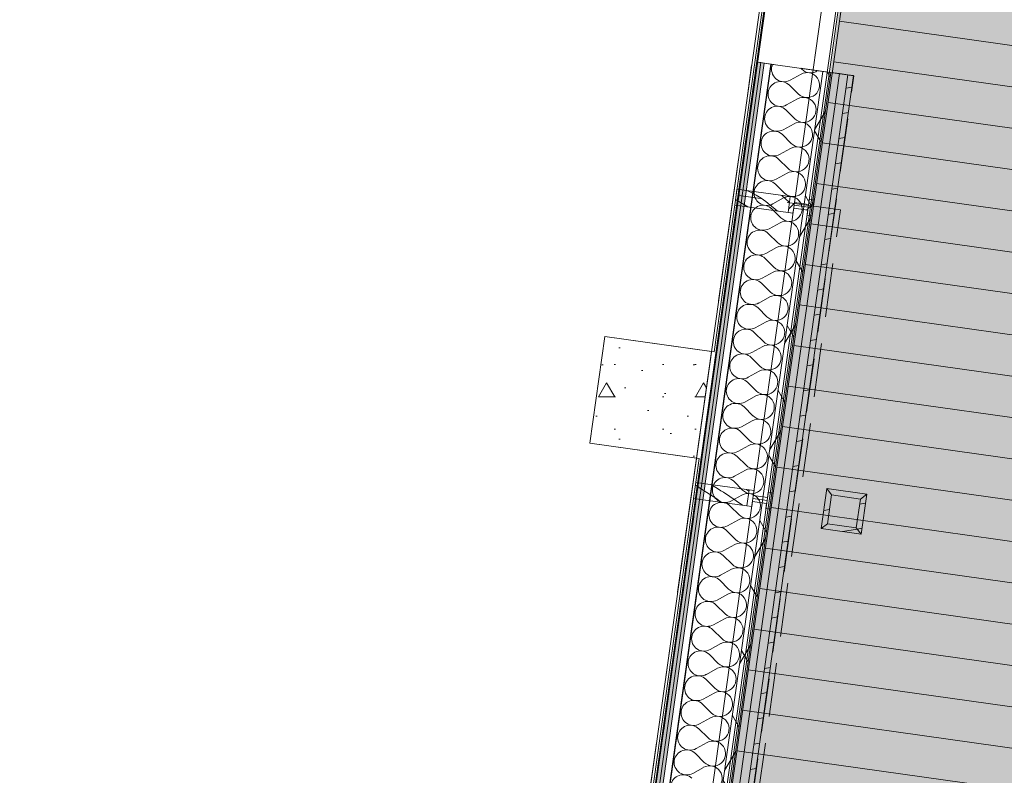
# Model space of a CAD drawing. Header units: millimetres. Extents: x 74467 to 235410, y -65 to 114857.
# Tile 30 of 256: x 93610 to 97268, y 79655 to 82462. Entities that reach past the tile are written whole.
import ezdxf
from ezdxf.enums import TextEntityAlignment as Align

# ---------------------------------------------------------------- set-up
doc = ezdxf.new("R2010")
doc.units = ezdxf.units.MM
doc.header["$MEASUREMENT"] = 0
for name, pattern in [('Katkend topelt', [1093.611073, 529.166651, -211.666656, 141.111112, -211.666656]), ('Katkend varjatud', [300, 200, -100]), ('Wipeout_Contour', [1000, 0, -1000])]:
    doc.linetypes.add(name, pattern=pattern)
for name, color, linetype in [('00 Kunstikonkursi LÜ jaoks asendi 2D', 7, 'Continuous'), ('00 Teljed.AR', 7, 'Continuous'), ('1232 Välisseinad.AR', 7, 'Continuous'), ('1233 Postid.AR', 7, 'Continuous'), ('1235 Vahelaed.AR', 7, 'Continuous'), ('1244 Fassaadivarustus.AR', 7, 'Continuous'), ('1245 Klaasfassaadid.AR', 7, 'Continuous'), ('1253 Terrassipostid.AR', 7, 'Continuous'), ('1253 Välisterrassid.AR', 7, 'Continuous'), ('1326 Seinapinnad.SA', 7, 'Continuous'), ('9350 Netopind.AR', 7, 'Continuous'), ('Aken', 7, 'Continuous')]:
    doc.layers.add(name, color=color, linetype=linetype)
doc.styles.add('GENERATED_STYLE_3', font='txt')
pattern_1 = [(10, (0, 0), (-15.628336, 88.632695), [])]
pattern_2 = [(45, (0, 0), (-176.7767, 176.7767), []), (45, (-35.36, 35.36), (-176.7767, 176.7767), []), (45, (-70.7, 70.7), (-176.7767, 176.7767), [])]
pattern_3 = [(0, (0, 0), (0, 75), [0, -75])]

# ---------------------------------------------------------------- blocks, each defined once
blk = doc.blocks.new('Slab_2_1', base_point=(97924.2, 91486.6))
at = {"layer": '1253 Välisterrassid.AR', "linetype": 'Continuous', "lineweight": 13, "true_color": 0xcdcecd}
h = blk.add_hatch(dxfattribs=at)
h.set_pattern_fill('Põrandalaud_0001', color=254, style=0, pattern_type=2)
h.set_pattern_definition([(352, (109408.39, 80356.21), (21.1543, 150.5207), [])])
h.paths.add_polyline_path([(97924.2, 91486.6), (94848.5, 69601.6), (97576.7, 69218.2), (100269, 88374.9), (121846.9, 85342.4), (119898.5, 71478.6), (121636.4, 71234.4), (123968.3, 87826.3)])
at = {"layer": '1253 Välisterrassid.AR', "color": 7, "linetype": 'Continuous', "lineweight": 13, "flags": 128}
blk.add_lwpolyline([(97924.2, 91486.6), (123968.3, 87826.3), (121636.4, 71234.4), (119898.5, 71478.6), (121846.9, 85342.4), (100269, 88374.9), (97576.7, 69218.2), (94848.5, 69601.6)], close=True, dxfattribs=at)
blk = doc.blocks.new('Slab_18_1', base_point=(93030.2, 94685.9))
at = {"color": 254, "linetype": 'Wipeout_Contour', "lineweight": 0, "ltscale": 774606.085274}
blk.add_wipeout([(93030.2, 94685.9), (90077.6, 73665.2), (95019, 72970.7), (98070.9, 94685.9), (96652.6, 94685.9), (94919.6, 94685.9)], dxfattribs=at).dxf.layer = '1235 Vahelaed.AR'
at = {"layer": '1235 Vahelaed.AR', "color": 7, "linetype": 'Continuous', "lineweight": 13, "flags": 128}
blk.add_lwpolyline([(97860.1, 93185.9), (95019, 72970.7)], dxfattribs=at)
blk = doc.blocks.new('Beam_1_1', base_point=(94892.1, 71923.8))
at = {"layer": '1244 Fassaadivarustus.AR', "color": 7, "linetype": 'Katkend varjatud', "lineweight": 13}
for p, q in [((95292.5, 74772.7), (96281.3, 81808.4)), ((96658.6, 81755.4), (96281.3, 81808.4)), ((95684.2, 74822.6), (96658.6, 81755.4))]:
    blk.add_line(p, q, dxfattribs=at)
blk = doc.blocks.new('Beam_2_1', base_point=(95366.6, 75300.3))
at = {"layer": '1244 Fassaadivarustus.AR', "color": 7, "linetype": 'Katkend varjatud', "lineweight": 13}
for p, q in [((95757.8, 78083.6), (96350.9, 82303.9)), ((96708.4, 82253.6), (96350.9, 82303.9)), ((96115.3, 78033.3), (96708.4, 82253.6))]:
    blk.add_line(p, q, dxfattribs=at)
blk = doc.blocks.new('Fuajee_garderoob_RG 102_9_1', base_point=(90352.1, 74827.7))
at = {"layer": '9350 Netopind.AR', "color": 7, "linetype": 'Continuous', "lineweight": 13, "flags": 128}
blk.add_lwpolyline([(92830.8, 93185.9), (89968.3, 72815.5), (94909.7, 72121.1), (95368.5, 75385.5), (94962.5, 75442.6), (95018.2, 75838.7), (95424.2, 75781.7), (96134, 80832), (95728, 80889.1), (95783.6, 81285.2), (96189.6, 81228.1), (96899.4, 86278.5), (96493.4, 86335.6), (96549.1, 86731.7), (96955.1, 86674.6), (97678.8, 91824), (97272.8, 91881.1), (97328.5, 92277.2), (97724.6, 92221.5), (97860.1, 93185.9)], close=True, dxfattribs=at)
blk = doc.blocks.new('Opening_47_1')
at = {"layer": '1326 Seinapinnad.SA', "color": 7, "linetype": 'Continuous', "lineweight": 15, "flags": 128}
for points in [[(96834.4, 85765.7), (96347.2, 82299.2)], [(96350.2, 82298.8), (96837.4, 85765.3)]]:
    blk.add_lwpolyline(points, dxfattribs=at)
at = {"layer": '1326 Seinapinnad.SA', "color": 7, "linetype": 'Continuous', "lineweight": 13, "flags": 128}
blk.add_lwpolyline([(96347.2, 82299.2), (96350.2, 82298.8)], dxfattribs=at)
blk = doc.blocks.new('Rhombus Window Opening 24')
at = {"layer": 'Aken', "color": 7, "linetype": 'Continuous', "lineweight": 13}
for p, q in [((-3500.5, 3), (3500.5, 3)), ((-3500.5, 0), (3500.5, 0))]:
    blk.add_line(p, q, dxfattribs=at)
at = {"layer": 'Aken', "color": 7, "linetype": 'Continuous', "lineweight": 15}
blk.add_line((3500.5, 0), (3500.5, 3), dxfattribs=at)
blk = doc.blocks.new('Wall_536_1', base_point=(94912.5, 72069.2))
at = {"layer": 'Aken', "color": 7, "linetype": 'Continuous', "lineweight": 13, "zscale": 1000, "rotation": 82.00000003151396}
for p in [(96350.2, 82298.8), (95863, 78832.3)]:
    blk.add_blockref('Rhombus Window Opening 24', p, dxfattribs=at)
blk = doc.blocks.new('Column_36_1', base_point=(96731.4, 80556.2))
at = {"layer": '1253 Terrassipostid.AR', "linetype": 'Continuous', "lineweight": 13, "true_color": 0x8c8d8c}
h = blk.add_hatch(dxfattribs=at)
h.set_pattern_fill('Puit_0001', color=252, style=0, pattern_type=2)
h.set_pattern_definition(pattern_1)
h.paths.add_polyline_path([(96608, 80720), (96587.1, 80571.4), (96610.8, 80589.3), (96625.9, 80696.2)])
h = blk.add_hatch(dxfattribs=at)
h.set_pattern_fill('Puit_0001', color=252, style=0, pattern_type=2)
h.set_pattern_definition(pattern_1)
h.paths.add_polyline_path([(96756.5, 80699.1), (96608, 80720), (96625.9, 80696.2), (96732.8, 80681.2)])
h = blk.add_hatch(dxfattribs=at)
h.set_pattern_fill('Puit_0001', color=252, style=0, pattern_type=2)
h.set_pattern_definition(pattern_1)
h.paths.add_polyline_path([(96735.7, 80550.5), (96756.5, 80699.1), (96732.8, 80681.2), (96717.8, 80574.3)])
h = blk.add_hatch(dxfattribs=at)
h.set_pattern_fill('Puit_0001', color=252, style=0, pattern_type=2)
h.set_pattern_definition(pattern_1)
h.paths.add_polyline_path([(96587.1, 80571.4), (96735.7, 80550.5), (96717.8, 80574.3), (96610.8, 80589.3)])
at = {"layer": '1253 Terrassipostid.AR', "color": 7, "linetype": 'Continuous', "lineweight": 13, "flags": 128}
for points in [[(96608, 80720), (96587.1, 80571.4)], [(96756.5, 80699.1), (96608, 80720)], [(96608, 80720), (96625.9, 80696.2)], [(96756.5, 80699.1), (96732.8, 80681.2)], [(96735.7, 80550.5), (96756.5, 80699.1)], [(96610.8, 80589.3), (96625.9, 80696.2)], [(96625.9, 80696.2), (96732.8, 80681.2)], [(96732.8, 80681.2), (96717.8, 80574.3)], [(96587.1, 80571.4), (96610.8, 80589.3)], [(96717.8, 80574.3), (96610.8, 80589.3)], [(96587.1, 80571.4), (96735.7, 80550.5)], [(96717.8, 80574.3), (96735.7, 80550.5)]]:
    blk.add_lwpolyline(points, dxfattribs=at)
blk = doc.blocks.new('Column_60_1', base_point=(95953.9, 81059.3))
at = {"layer": '1233 Postid.AR', "linetype": 'Continuous', "lineweight": 13, "true_color": 0x8c8d8c}
h = blk.add_hatch(dxfattribs=at)
h.set_pattern_fill('Betoon_0001', color=252, style=0, pattern_type=2)
h.set_pattern_definition([(0, (0, 0), (0, 623.5383), [60, -300]), (0, (180, 311.8), (0, 623.5383), [60, -300]), (60, (0, 0), (-540, 311.7692), [60, -300]), (60, (360, 0), (-540, 311.7692), [60, -300]), (120, (60, 0), (540, 311.7692), [60, -300]), (120, (420, 0), (540, 311.7692), [60, -300]), (0, (0, 60), (0, 120), [0, -120, 0, -180.00001]), (45, (60, 60), (-84.85282, 84.85282), [0, -90, 0, -150.00001])])
h.paths.add_polyline_path([(95728, 80889.1), (96124.1, 80833.4), (96179.7, 81229.5), (95783.6, 81285.2)])
at = {"layer": '1233 Postid.AR', "color": 7, "linetype": 'Continuous', "lineweight": 15, "flags": 128}
blk.add_lwpolyline([(95728, 80889.1), (96124.1, 80833.4), (96179.7, 81229.5), (95783.6, 81285.2)], close=True, dxfattribs=at)
blk = doc.blocks.new('*X3539')
at = {"layer": '1245 Klaasfassaadid.AR', "color": 7, "linetype": 'Continuous', "lineweight": 13}
for p, q in [((96326.8, 81819.8), (96311.4, 81827)), ((96345.7, 81809.7), (96326.8, 81819.8)), ((96364, 81798.4), (96345.7, 81809.7)), ((96381.6, 81786.2), (96364, 81798.4)), ((96453, 81797.2), (96441.6, 81808.7)), ((96469.6, 81782.8), (96453, 81797.2)), ((96269.5, 81793.4), (96269.1, 81793.7)), ((96314.9, 81765.9), (96269.5, 81793.4)), ((96398.4, 81772.9), (96381.6, 81786.2)), ((96414.6, 81758.8), (96398.4, 81772.9)), ((96424.7, 81750.5), (96414.6, 81758.8))]:
    blk.add_line(p, q, dxfattribs=at)
blk = doc.blocks.new('*X3540')
at = {"layer": '1245 Klaasfassaadid.AR', "color": 7, "linetype": 'Continuous', "lineweight": 13}
for p, q in [((96135.2, 80722.9), (96120.1, 80732.9)), ((96186.6, 80730.1), (96179.5, 80734.7)), ((96199.3, 80681.4), (96135.2, 80722.9)), ((96196, 80724.1), (96186.6, 80730.1)), ((96205.3, 80718.1), (96196, 80724.1)), ((96214.7, 80712.1), (96205.3, 80718.1)), ((96224, 80706.2), (96214.7, 80712.1)), ((96271.3, 80673.9), (96224, 80706.2)), ((96318.8, 80710.3), (96309.3, 80716.5)), ((96207.1, 80676.3), (96199.3, 80681.4)), ((96215, 80671.3), (96207.1, 80676.3)), ((96219.4, 80668.5), (96215, 80671.3)), ((96295.4, 80657.9), (96271.3, 80673.9))]:
    blk.add_line(p, q, dxfattribs=at)
blk = doc.blocks.new('Curtain Wall_31_1')
at = {"layer": '1245 Klaasfassaadid.AR', "linetype": 'Continuous', "lineweight": 0, "true_color": 0x000000}
h = blk.add_hatch(dxfattribs=at)
h.set_pattern_fill('Alumiinium_0001', color=178, style=0, pattern_type=2)
h.set_pattern_definition(pattern_2)
h.paths.add_polyline_path([(96482.6, 81742.4), (96485.2, 81761.2), (96511.5, 81757.5), (96514.5, 81779.3), (96488.3, 81783), (96490.9, 81801.8), (96472.6, 81804.4), (96464.2, 81744.9)])
h = blk.add_hatch(dxfattribs=at)
h.set_pattern_fill('Alumiinium_0001', color=178, style=0, pattern_type=2)
h.set_pattern_definition(pattern_2)
h.paths.add_polyline_path([(96553.4, 81732.4), (96561.7, 81791.8), (96543.4, 81794.4), (96540.8, 81775.6), (96548.3, 81774.5), (96545.2, 81752.7), (96537.7, 81753.8), (96535.1, 81735)])
h = blk.add_hatch(dxfattribs=at)
h.set_pattern_fill('Alumiinium_0001', color=178, style=0, pattern_type=2)
h.set_pattern_definition(pattern_2)
h.paths.add_polyline_path([(96545.2, 81752.7), (96548.3, 81774.5), (96540.8, 81775.6), (96514.5, 81779.3), (96511.5, 81757.5), (96537.7, 81753.8)])
h = blk.add_hatch(dxfattribs=at)
h.set_pattern_fill('Alumiinium_0001', color=178, style=0, pattern_type=2)
h.set_pattern_definition(pattern_2)
h.paths.add_polyline_path([(96329.5, 80653.1), (96332.1, 80671.9), (96358.4, 80668.2), (96361.4, 80690), (96335.2, 80693.7), (96337.8, 80712.5), (96319.5, 80715.1), (96311.2, 80655.6)])
h = blk.add_hatch(dxfattribs=at)
h.set_pattern_fill('Alumiinium_0001', color=178, style=0, pattern_type=2)
h.set_pattern_definition(pattern_2)
h.paths.add_polyline_path([(96400.3, 80643.1), (96408.6, 80702.5), (96390.3, 80705.1), (96387.7, 80686.3), (96395.2, 80685.2), (96392.1, 80663.5), (96384.6, 80664.5), (96382, 80645.7)])
h = blk.add_hatch(dxfattribs=at)
h.set_pattern_fill('Alumiinium_0001', color=178, style=0, pattern_type=2)
h.set_pattern_definition(pattern_2)
h.paths.add_polyline_path([(96392.1, 80663.5), (96395.2, 80685.2), (96387.7, 80686.3), (96361.4, 80690), (96358.4, 80668.2), (96384.6, 80664.5)])
at = {"layer": '1245 Klaasfassaadid.AR', "color": 7, "linetype": 'Continuous', "lineweight": 13}
for p, q in [((96274.5, 81832.2), (96266.2, 81772.8)), ((96472.6, 81804.4), (96464.2, 81744.9)), ((96490.9, 81801.8), (96488.3, 81783)), ((96543.4, 81794.4), (96540.8, 81775.6)), ((96543.4, 81794.4), (96561.7, 81791.8)), ((96485.2, 81761.2), (96482.6, 81742.4)), ((96561.7, 81791.8), (96553.4, 81732.4)), ((96537.7, 81753.8), (96535.1, 81735)), ((96535.1, 81735), (96553.4, 81732.4)), ((96121.5, 80742.9), (96113.1, 80683.5)), ((96319.5, 80715.1), (96311.2, 80655.6)), ((96337.8, 80712.5), (96335.2, 80693.7)), ((96390.3, 80705.1), (96387.7, 80686.3)), ((96390.3, 80705.1), (96408.6, 80702.5)), ((96408.6, 80702.5), (96400.3, 80643.1)), ((96332.1, 80671.9), (96329.5, 80653.1)), ((96384.6, 80664.5), (96382, 80645.7)), ((96382, 80645.7), (96400.3, 80643.1))]:
    blk.add_line(p, q, dxfattribs=at)
at = {"layer": '1245 Klaasfassaadid.AR', "color": 7, "linetype": 'Continuous', "lineweight": 13, "flags": 128}
for points in [[(96692.3, 82854), (96639.8, 82861.4), (96486.7, 81772.1), (96539.2, 81764.7)], [(96539.2, 81764.7), (96486.7, 81772.1), (96333.7, 80682.8), (96386.1, 80675.4)], [(96386.1, 80675.4), (96333.7, 80682.8), (96180.6, 79593.5), (96233, 79586.1)]]:
    blk.add_lwpolyline(points, close=True, dxfattribs=at)
for points in [[(96274.5, 81832.2), (96472.6, 81804.4), (96490.9, 81801.8)], [(96266.2, 81772.8), (96464.2, 81744.9), (96482.6, 81742.4)], [(96485.2, 81761.2), (96511.5, 81757.5), (96537.7, 81753.8)], [(96488.3, 81783), (96514.5, 81779.3), (96540.8, 81775.6)], [(96121.5, 80742.9), (96319.5, 80715.1), (96337.8, 80712.5)], [(96113.1, 80683.5), (96311.2, 80655.6), (96329.5, 80653.1)], [(96332.1, 80671.9), (96358.4, 80668.2), (96384.6, 80664.5)], [(96335.2, 80693.7), (96361.4, 80690), (96387.7, 80686.3)]]:
    blk.add_lwpolyline(points, dxfattribs=at)
at = {"layer": '1245 Klaasfassaadid.AR', "linetype": 'Continuous', "lineweight": 0}
for name in ['*X3539', '*X3540']:
    blk.add_blockref(name, (0, 0), dxfattribs=at)
blk = doc.blocks.new('*X3567')
at = {"layer": '1232 Välisseinad.AR', "color": 252, "linetype": 'Continuous', "lineweight": 13, "true_color": 0x8c8d8c}
for p, q in [((96515, 82277.7), (96511.3, 82281.3)), ((96512.4, 82259.3), (96471.7, 82236.9)), ((96502, 82185.8), (96469.1, 82218.5)), ((96499.5, 82167.4), (96458.8, 82145)), ((96489.1, 82093.8), (96456.2, 82126.6)), ((96486.5, 82075.4), (96445.9, 82053)), ((96476.2, 82001.9), (96443.3, 82034.6)), ((96473.6, 81983.5), (96432.9, 81961.1)), ((96463.3, 81909.9), (96430.4, 81942.7)), ((96460.7, 81891.5), (96420, 81869.1)), ((96450.3, 81818), (96417.4, 81850.7)), ((96447.8, 81799.6), (96407.1, 81777.1)), ((96437.4, 81726), (96404.5, 81758.8)), ((96434.8, 81707.6), (96394.2, 81685.2)), ((96424.5, 81634), (96391.6, 81666.8)), ((96421.9, 81615.7), (96381.3, 81593.2)), ((96411.6, 81542.1), (96378.7, 81574.8)), ((96409, 81523.7), (96368.3, 81501.3)), ((96398.7, 81450.1), (96365.7, 81482.9)), ((96396.1, 81431.7), (96355.4, 81409.3)), ((96385.7, 81358.2), (96352.8, 81390.9)), ((96383.1, 81339.8), (96342.5, 81317.4)), ((96372.8, 81266.2), (96339.9, 81299)), ((96370.2, 81247.8), (96329.6, 81225.4)), ((96359.9, 81174.3), (96327, 81207)), ((96357.3, 81155.9), (96316.6, 81133.5)), ((96347, 81082.3), (96314.1, 81115.1)), ((96344.4, 81063.9), (96303.7, 81041.5)), ((96334, 80990.4), (96301.1, 81023.1)), ((96331.5, 80972), (96290.8, 80949.6)), ((96321.1, 80898.4), (96288.2, 80931.2)), ((96318.5, 80880), (96277.9, 80857.6)), ((96308.2, 80806.5), (96275.3, 80839.2)), ((96305.6, 80788.1), (96264.9, 80765.7)), ((96295.3, 80714.5), (96262.4, 80747.3)), ((96292.7, 80696.1), (96252, 80673.7)), ((96282.3, 80622.6), (96249.4, 80655.3)), ((96279.8, 80604.2), (96239.1, 80581.8)), ((96269.4, 80530.6), (96236.5, 80563.4)), ((96266.8, 80512.2), (96226.2, 80489.8)), ((96256.5, 80438.7), (96223.6, 80471.4)), ((96253.9, 80420.3), (96213.3, 80397.8)), ((96243.6, 80346.7), (96210.7, 80379.5)), ((96241, 80328.3), (96200.3, 80305.9)), ((96230.7, 80254.7), (96197.7, 80287.5)), ((96228.1, 80236.4), (96187.4, 80213.9)), ((96217.7, 80162.8), (96184.8, 80195.5)), ((96215.1, 80144.4), (96174.5, 80122)), ((96204.8, 80070.8), (96171.9, 80103.6)), ((96202.2, 80052.4), (96161.6, 80030)), ((96191.9, 79978.9), (96159, 80011.6)), ((96189.3, 79960.5), (96148.6, 79938.1)), ((96179, 79886.9), (96146.1, 79919.7)), ((96176.4, 79868.5), (96135.7, 79846.1)), ((96166, 79795), (96133.1, 79827.7)), ((96163.5, 79776.6), (96122.8, 79754.2)), ((96153.1, 79703), (96120.2, 79735.8)), ((96150.5, 79684.6), (96109.9, 79662.2))]:
    blk.add_line(p, q, dxfattribs=at)
for centre, start, end in [((96449.3, 82277.6), 172, 298.8699), ((96449.3, 82277.6), 156.5463, 172), ((96547.7, 82310.6), 225.1301, 304.816), ((96534.8, 82218.7), 225.1301, 118.8699), ((96436.4, 82185.6), 45.1301, 172), ((96436.4, 82185.6), 172, 298.8699), ((96521.9, 82126.7), 225.1301, 118.8699), ((96423.5, 82093.7), 45.1301, 172), ((96423.5, 82093.7), 172, 298.8699), ((96508.9, 82034.8), 225.1301, 118.8699), ((96410.5, 82001.7), 45.1301, 172), ((96410.5, 82001.7), 172, 298.8699), ((96496, 81942.8), 225.1301, 118.8699), ((96397.6, 81909.8), 45.1301, 172), ((96397.6, 81909.8), 172, 298.8699), ((96483.1, 81850.9), 225.1301, 118.8699), ((96384.7, 81817.8), 45.1301, 172), ((96384.7, 81817.8), 172, 298.8699), ((96470.2, 81758.9), 225.1301, 118.8699), ((96371.8, 81725.9), 45.1301, 172), ((96371.8, 81725.9), 172, 298.8699), ((96457.3, 81667), 225.1301, 118.8699), ((96358.8, 81633.9), 45.1301, 172), ((96358.8, 81633.9), 172, 298.8699), ((96444.3, 81575), 225.1301, 118.8699), ((96345.9, 81541.9), 45.1301, 172), ((96345.9, 81541.9), 172, 298.8699), ((96431.4, 81483), 225.1301, 118.8699), ((96333, 81450), 45.1301, 172), ((96333, 81450), 172, 298.8699), ((96418.5, 81391.1), 225.1301, 118.8699), ((96320.1, 81358), 45.1301, 172), ((96320.1, 81358), 172, 298.8699), ((96405.6, 81299.1), 225.1301, 118.8699), ((96307.1, 81266.1), 45.1301, 172), ((96307.1, 81266.1), 172, 298.8699), ((96392.6, 81207.2), 225.1301, 118.8699), ((96294.2, 81174.1), 45.1301, 172), ((96294.2, 81174.1), 172, 298.8699), ((96379.7, 81115.2), 225.1301, 118.8699), ((96281.3, 81082.2), 45.1301, 172), ((96281.3, 81082.2), 172, 298.8699), ((96366.8, 81023.3), 225.1301, 118.8699), ((96268.4, 80990.2), 45.1301, 172), ((96268.4, 80990.2), 172, 298.8699), ((96353.9, 80931.3), 225.1301, 118.8699), ((96255.5, 80898.3), 45.1301, 172), ((96255.5, 80898.3), 172, 298.8699), ((96340.9, 80839.4), 225.1301, 118.8699), ((96242.5, 80806.3), 45.1301, 172), ((96242.5, 80806.3), 172, 298.8699), ((96328, 80747.4), 225.1301, 118.8699), ((96229.6, 80714.4), 45.1301, 172), ((96229.6, 80714.4), 172, 298.8699), ((96315.1, 80655.5), 225.1301, 118.8699), ((96216.7, 80622.4), 45.1301, 172), ((96216.7, 80622.4), 172, 298.8699), ((96302.2, 80563.5), 225.1301, 118.8699), ((96203.8, 80530.5), 45.1301, 172), ((96203.8, 80530.5), 172, 298.8699), ((96289.3, 80471.6), 225.1301, 118.8699), ((96190.8, 80438.5), 45.1301, 172), ((96190.8, 80438.5), 172, 298.8699), ((96276.3, 80379.6), 225.1301, 118.8699), ((96177.9, 80346.5), 45.1301, 172), ((96177.9, 80346.5), 172, 298.8699), ((96263.4, 80287.6), 225.1301, 118.8699), ((96165, 80254.6), 45.1301, 172), ((96165, 80254.6), 172, 298.8699), ((96250.5, 80195.7), 225.1301, 118.8699), ((96152.1, 80162.6), 45.1301, 172), ((96152.1, 80162.6), 172, 298.8699), ((96237.6, 80103.7), 225.1301, 118.8699), ((96139.1, 80070.7), 45.1301, 172), ((96139.1, 80070.7), 172, 298.8699), ((96224.6, 80011.8), 225.1301, 118.8699), ((96126.2, 79978.7), 45.1301, 172), ((96126.2, 79978.7), 172, 298.8699), ((96211.7, 79919.8), 225.1301, 118.8699), ((96113.3, 79886.8), 45.1301, 172), ((96113.3, 79886.8), 172, 298.8699), ((96198.8, 79827.9), 225.1301, 118.8699), ((96100.4, 79794.8), 45.1301, 172), ((96100.4, 79794.8), 172, 298.8699), ((96185.9, 79735.9), 225.1301, 118.8699), ((96087.5, 79702.9), 45.1301, 172), ((96087.5, 79702.9), 172, 298.8699), ((96172.9, 79644), 225.1301, 118.8699), ((96074.5, 79610.9), 45.1301, 172)]:
    blk.add_arc(centre, 46.4, start, end, dxfattribs=at)
blk = doc.blocks.new('Wall_919_1', base_point=(96350.9, 82303.9))
at = {"layer": '1232 Välisseinad.AR', "linetype": 'Continuous', "lineweight": 13, "true_color": 0x8c8d8c}
h = blk.add_hatch(dxfattribs=at)
h.set_pattern_fill('Kips_0001', color=252, style=0, pattern_type=2)
h.set_pattern_definition(pattern_3)
h.paths.add_polyline_path([(96350.9, 82303.9), (94917.4, 72103.8), (94929.8, 72102.1), (96363.3, 82302.1)])
h = blk.add_hatch(dxfattribs=at)
h.set_pattern_fill('Kips_0001', color=252, style=0, pattern_type=2)
h.set_pattern_definition(pattern_3)
h.paths.add_polyline_path([(96363.3, 82302.1), (94929.8, 72102.1), (94942.2, 72100.3), (96375.7, 82300.4)])
h = blk.add_hatch(dxfattribs=at)
h.set_pattern_fill('Insulatsioon_vill_0001', color=252, style=0, pattern_type=2)
h.set_pattern_definition([(60, (0, 0), (-129.90381, 75), []), (120, (0, 0), (129.90381, 75), [])])
h.paths.add_polyline_path([(95189.7, 72065.5), (96623.3, 82265.6), (96593.6, 82269.8), (95160, 72069.7)])
h = blk.add_hatch(dxfattribs=at)
h.set_pattern_fill('Puit_0001', color=252, style=0, pattern_type=2)
h.set_pattern_definition(pattern_1)
h.paths.add_polyline_path([(95273.9, 72053.7), (96707.4, 82253.8), (96686.6, 82256.7), (95253.1, 72056.6)])
at = {"layer": '1232 Välisseinad.AR', "color": 7, "linetype": 'Continuous', "lineweight": 13}
for p, q in [((96363.3, 82302.1), (94929.8, 72102.1)), ((96375.7, 82300.4), (94942.2, 72100.3)), ((96400.4, 82296.9), (94966.9, 72096.8)), ((95160, 72069.7), (96593.6, 82269.8)), ((95189.7, 72065.5), (96623.3, 82265.6)), ((95221.4, 72061.1), (96654.9, 82261.2)), ((95253.1, 72056.6), (96686.6, 82256.7))]:
    blk.add_line(p, q, dxfattribs=at)
at = {"layer": '1232 Välisseinad.AR', "color": 86, "linetype": 'Continuous', "lineweight": 25, "true_color": 0x107f01}
blk.add_line((96400.4, 82296.9), (94966.9, 72096.8), dxfattribs=at)
at = {"layer": '1232 Välisseinad.AR', "color": 7, "linetype": 'Continuous', "lineweight": 15, "flags": 128}
for points in [[(96350.9, 82303.9), (94917.4, 72103.8)], [(95273.9, 72053.7), (96707.4, 82253.8)]]:
    blk.add_lwpolyline(points, dxfattribs=at)
at = {"layer": '1232 Välisseinad.AR', "color": 7, "linetype": 'Continuous', "lineweight": 13, "flags": 128}
for points in [[(96363.3, 82302.1), (96350.9, 82303.9)], [(96375.7, 82300.4), (96363.3, 82302.1)], [(96400.4, 82296.9), (96375.7, 82300.4)], [(96593.6, 82269.8), (96400.4, 82296.9)], [(96623.3, 82265.6), (96593.6, 82269.8)], [(96654.9, 82261.2), (96623.3, 82265.6)], [(96686.6, 82256.7), (96654.9, 82261.2)], [(96707.4, 82253.8), (96686.6, 82256.7)]]:
    blk.add_lwpolyline(points, dxfattribs=at)
at = {"layer": '1232 Välisseinad.AR', "color": 7, "lineweight": 15}
blk.add_blockref('*X3567', (0, 0), dxfattribs=at)
blk = doc.blocks.new('Standard grid marker_4')
at = {"layer": '00 Teljed.AR', "color": 252, "linetype": 'Katkend topelt', "lineweight": 13, "true_color": 0x8c8d8c}
blk.add_line((8109.2, 0), (49760, 0), dxfattribs=at)
at = {"layer": '00 Teljed.AR', "color": 252, "lineweight": 13, "true_color": 0x8c8d8c, "style": 'GENERATED_STYLE_3'}
for tag, p in [('AC_MarkerText_1_0', (-55.7, -25.4)), ('AC_MarkerText_1_1', (58213.5, -25.4))]:
    blk.add_attdef(tag, text='', height=200, rotation=278, dxfattribs=at).set_placement(p, align=Align.TOP_CENTER)

msp = doc.modelspace()

# ---------------------------------------------------------------- block references
at = {"layer": '1253 Välisterrassid.AR', "color": 7, "linetype": 'Continuous', "lineweight": 13}
msp.add_blockref('Slab_2_1', (97924.2, 91486.6), dxfattribs=at)

# ---------------------------------------------------------------- next in the draw order: block references
at = {"layer": '1235 Vahelaed.AR', "color": 7, "linetype": 'Continuous', "lineweight": 13}
msp.add_blockref('Slab_18_1', (93030.2, 94685.9), dxfattribs=at)

# ---------------------------------------------------------------- next in the draw order: block references
at = {"layer": '1244 Fassaadivarustus.AR', "color": 7, "lineweight": 13}
msp.add_blockref('Beam_1_1', (94892.1, 71923.8), dxfattribs=at)

# ---------------------------------------------------------------- next in the draw order: block references
msp.add_blockref('Beam_2_1', (95366.6, 75300.3), dxfattribs=at)

# ---------------------------------------------------------------- next in the draw order: linework, layer by layer
at = {"layer": '9350 Netopind.AR', "color": 153, "linetype": 'Continuous', "lineweight": 0, "true_color": 0x7da59c, "flags": 128}
msp.add_lwpolyline([(92830.8, 93185.9), (89968.3, 72815.5), (94909.7, 72121.1), (95368.5, 75385.5), (94962.5, 75442.6), (95018.2, 75838.7), (95424.2, 75781.7), (96134, 80832), (95728, 80889.1), (95783.6, 81285.2), (96189.6, 81228.1), (96899.4, 86278.5), (96493.4, 86335.6), (96549.1, 86731.7), (96955.1, 86674.6), (97678.8, 91824), (97272.8, 91881.1), (97328.5, 92277.2), (97724.6, 92221.5), (97860.1, 93185.9)], close=True, dxfattribs=at)

# ---------------------------------------------------------------- next in the draw order: block references
at = {"layer": '1233 Postid.AR', "color": 7, "lineweight": 15}
msp.add_blockref('Column_60_1', (95953.9, 81059.3), dxfattribs=at)
at = {"layer": '1253 Terrassipostid.AR', "color": 7, "lineweight": 15}
msp.add_blockref('Column_36_1', (96731.4, 80556.2), dxfattribs=at)
at = {"layer": '9350 Netopind.AR', "color": 7, "linetype": 'Continuous', "lineweight": 13}
msp.add_blockref('Fuajee_garderoob_RG 102_9_1', (90352.1, 74827.7), dxfattribs=at)

# ---------------------------------------------------------------- next in the draw order: wipeouts: each hides what was drawn before it
at = {"color": 254, "linetype": 'Wipeout_Contour', "lineweight": 0, "ltscale": 1106957.325690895}
msp.add_wipeout([(86371.6, 105811.4), (85252, 103464.9), (118693.5, 103518.1), (139774.1, 103480.6), (139783.7, 82997), (142852.8, 81554), (142830.8, 105959.2)], dxfattribs=at).dxf.layer = '00 Kunstikonkursi LÜ jaoks asendi 2D'

# ---------------------------------------------------------------- next in the draw order: hatches: boundary and pattern name
at = {"layer": '00 Kunstikonkursi LÜ jaoks asendi 2D', "linetype": 'Continuous', "lineweight": 0, "true_color": 0x161513}
msp.add_hatch(color=168, dxfattribs=at).paths.add_polyline_path([(78643.2, 56207.4), (97573.7, 69203.1), (100257, 88361.1), (121836.4, 85338.7), (119894.5, 71474), (121631.9, 71230), (123957.8, 87832), (97910.8, 91471.6), (94845.4, 69585.2), (80740.1, 71575.3)])

# ---------------------------------------------------------------- next in the draw order: linework, layer by layer
at = {"layer": '00 Kunstikonkursi LÜ jaoks asendi 2D', "color": 7, "linetype": 'Continuous', "lineweight": 13, "flags": 128}
msp.add_lwpolyline([(85212.3, 103505.9), (80740.1, 71575.3), (94839, 69600.8), (97910.8, 91471.6), (123957.8, 87832), (121631.9, 71230), (139853.7, 71250.7), (139838.5, 103531.6)], close=True, dxfattribs=at)

# ---------------------------------------------------------------- next in the draw order: block references
at = {"layer": '00 Teljed.AR', "color": 7, "linetype": 'Continuous', "lineweight": 13, "zscale": 1000, "rotation": 82.0000000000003}
msp.add_blockref('Standard grid marker_4', (91881.4, 50645.1), dxfattribs=at)
at = {"layer": '1232 Välisseinad.AR', "color": 7, "lineweight": 15}
msp.add_blockref('Wall_919_1', (96350.9, 82303.9), dxfattribs=at)
at = {"layer": '1245 Klaasfassaadid.AR', "linetype": 'Continuous', "lineweight": 0}
msp.add_blockref('Curtain Wall_31_1', (0, 0), dxfattribs=at)
at = {"layer": '1326 Seinapinnad.SA', "color": 7, "linetype": 'Continuous', "lineweight": 13}
msp.add_blockref('Opening_47_1', (0, 0), dxfattribs=at)
at = {"layer": '1326 Seinapinnad.SA', "color": 7, "lineweight": 15}
msp.add_blockref('Wall_536_1', (94912.5, 72069.2), dxfattribs=at)

doc.saveas('drawing.dxf')
